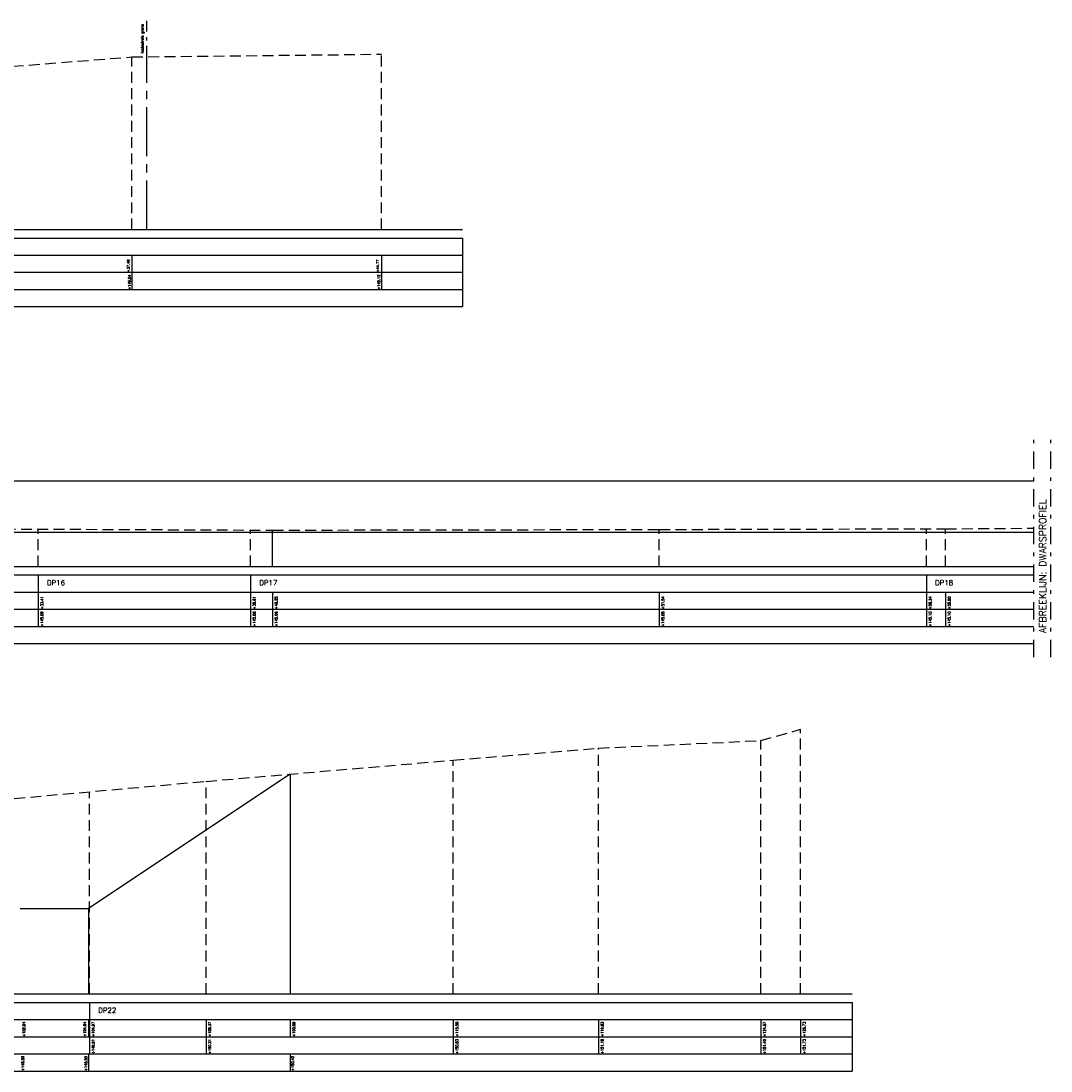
# Model space of a CAD drawing. Header units: metres. Extents: x -32 to 40, y -72 to 118.
# Tile 6 of 25: x 10 to 40, y -70 to -40. Entities that reach past the tile are written whole.
import ezdxf

# ---------------------------------------------------------------- set-up
doc = ezdxf.new("R2010")
doc.units = ezdxf.units.M
for name, pattern in [('1-200 CENTER', [4.28625, 2.8575, -0.47625, 0.47625, -0.47625]), ('1-200 DASHDOT', [2.54, 1.27, -0.635, 0, -0.635]), ('1-200 HIDDEN', [0.9525, 0.635, -0.3175]), ('DASHDOT', [2, 1, -0.5, 0, -0.5])]:
    doc.linetypes.add(name, pattern=pattern)
for name, color, linetype in [('PH-BEST-BEBOUWING', 1, 'Continuous'), ('PH-BEST-KADASTRALE-GRENS', 240, '1-200 CENTER'), ('PH-BESTAAND', 253, '1-200 HIDDEN'), ('PH-NIEUW-WEGAS', 2, '1-200 DASHDOT'), ('PH-ONTWERP-WATERBERGING', 6, 'Continuous'), ('PH-RIO-RWA', 4, 'DASHDOT'), ('PH100', 7, 'Continuous')]:
    doc.layers.add(name, color=color, linetype=linetype)
doc.styles.add('ROMANS', font='romans.shx')

msp = doc.modelspace()

# ---------------------------------------------------------------- linework, layer by layer
at = {"layer": 'PH-BEST-KADASTRALE-GRENS', "ltscale": 0.5}
msp.add_line((13.734, -45.715), (13.734, -40.67), dxfattribs=at)
at = {"layer": 'PH-BESTAAND', "ltscale": 0.5}
for p, q in [((7.444, -41.135), (13.304, -40.675)), ((13.304, -40.675), (20.584, -40.595)), ((13.304, -45.715), (13.304, -40.675)), ((20.584, -45.715), (20.584, -40.595)), ((8.159, -54.455), (17.409, -54.495)), ((10.569, -55.555), (10.569, -54.465)), ((16.769, -55.555), (16.769, -54.492)), ((17.409, -54.495), (28.699, -54.475)), ((17.409, -55.555), (17.409, -54.495)), ((28.699, -54.475), (37.059, -54.455)), ((28.699, -55.555), (28.699, -54.475)), ((36.499, -55.555), (36.499, -54.456)), ((37.059, -54.455), (39.635, -54.44)), ((37.059, -55.555), (37.059, -54.455)), ((31.665, -60.642), (32.825, -60.312)), ((32.825, -68.042), (32.825, -60.312)), ((26.925, -60.862), (31.665, -60.642)), ((31.665, -68.042), (31.665, -60.642)), ((22.685, -61.212), (26.925, -60.862)), ((26.925, -68.042), (26.925, -60.862)), ((15.465, -61.832), (22.685, -61.212)), ((22.685, -68.042), (22.685, -61.212)), ((9.865, -62.332), (15.465, -61.832)), ((15.465, -68.042), (15.465, -61.832)), ((12.065, -68.042), (12.065, -62.135))]:
    msp.add_line(p, q, dxfattribs=at)
at = {"layer": 'PH-BESTAAND', "color": 7, "linetype": 'DASHDOT', "ltscale": 0.5}
for points in [[(39.635, -58.203), (39.635, -51.681)], [(40.135, -58.203), (40.135, -51.681)]]:
    msp.add_lwpolyline(points, dxfattribs=at)
at = {"layer": 'PH-NIEUW-WEGAS', "ltscale": 0.25}
msp.add_line((13.734, -40.67), (13.734, -39.625), dxfattribs=at)
at = {"layer": 'PH-ONTWERP-WATERBERGING'}
for p, q in [((-2.681, -54.555), (17.409, -54.555)), ((17.409, -55.555), (17.409, -54.555)), ((17.409, -54.555), (39.635, -54.555)), ((17.918, -61.621), (12.037, -65.542)), ((17.918, -61.621), (17.918, -68.042)), ((10.037, -65.542), (12.037, -65.542)), ((12.037, -65.542), (12.037, -68.042))]:
    msp.add_line(p, q, dxfattribs=at)
at = {"layer": 'PH100', "color": 5, "linetype": 'Continuous'}
for p, q in [((-31.711, -45.715), (22.952, -45.715)), ((-31.711, -55.555), (39.635, -55.555)), ((-30.428, -68.042), (34.328, -68.042))]:
    msp.add_line(p, q, dxfattribs=at)
at = {"layer": 'PH100'}
for p, q in [((-27, -45.965), (22.952, -45.965)), ((22.952, -45.965), (22.952, -47.965)), ((-27, -46.465), (22.952, -46.465)), ((13.304, -46.465), (13.304, -47.465)), ((20.584, -46.465), (20.584, -47.465)), ((-27, -46.965), (22.952, -46.965)), ((-27, -47.465), (22.952, -47.465)), ((-27, -47.965), (22.952, -47.965)), ((-27, -55.805), (39.635, -55.805)), ((-27, -56.305), (39.635, -56.305)), ((10.569, -56.305), (10.569, -57.305)), ((16.769, -56.305), (16.769, -57.305)), ((17.409, -56.305), (17.409, -57.305)), ((28.699, -56.305), (28.699, -57.305)), ((36.499, -56.305), (36.499, -57.305)), ((37.059, -56.305), (37.059, -57.305)), ((-27, -56.805), (39.635, -56.805)), ((-27, -57.305), (39.635, -57.305)), ((-27, -57.805), (39.635, -57.805)), ((-30.428, -68.292), (34.328, -68.292)), ((34.328, -68.292), (34.328, -70.292)), ((-30.428, -68.792), (34.328, -68.792)), ((12.037, -68.792), (12.037, -69.292)), ((12.065, -68.792), (12.065, -69.792)), ((15.465, -68.792), (15.465, -69.792)), ((17.918, -68.792), (17.918, -69.292)), ((22.685, -68.792), (22.685, -69.792)), ((26.925, -68.792), (26.925, -69.792)), ((31.665, -68.792), (31.665, -69.792)), ((32.825, -68.792), (32.825, -69.792)), ((-30.428, -69.292), (34.328, -69.292)), ((-30.428, -69.792), (34.328, -69.792)), ((12.037, -69.792), (12.037, -70.292)), ((17.918, -69.792), (17.918, -70.292)), ((-30.428, -70.292), (34.328, -70.292))]:
    msp.add_line(p, q, dxfattribs=at)
at = {"layer": 'PH100', "color": 4, "linetype": 'Continuous'}
msp.add_line((-9.106, -53.055), (39.635, -53.055), dxfattribs=at)
at = {"layer": 'PH100'}
for points in [[(10.569, -55.805), (10.569, -56.305)], [(16.769, -55.805), (16.769, -56.305)], [(36.499, -55.805), (36.499, -56.305)], [(12.065, -68.292), (12.065, -68.792)]]:
    msp.add_lwpolyline(points, dxfattribs=at)

# ---------------------------------------------------------------- texts
at = {"layer": 'PH-BEST-BEBOUWING', "color": 2, "insert": (13.666, -40.564), "char_height": 0.075, "width": 1.8344, "attachment_point": 7, "rotation": 90, "style": 'ROMANS'}
msp.add_mtext('kadastrale grens', dxfattribs=at)
at = {"layer": 'PH-RIO-RWA', "color": 7, "insert": (39.791, -57.504), "char_height": 0.2, "width": 7.52068, "attachment_point": 1, "rotation": 90, "style": 'ROMANS'}
msp.add_mtext('AFBREEKLIJN: DWARSPROFIEL', dxfattribs=at)
at = {"layer": 'PH100', "color": 2, "linetype": 'Continuous', "style": 'ROMANS'}
for s, p in [('+37.49', (13.235, -46.963)), ('+44.77', (20.515, -46.963)), ('+33.41', (10.712, -56.803)), ('+39.61', (16.912, -56.803)), ('+40.25', (17.552, -56.803)), ('+51.54', (28.842, -56.803)), ('+59.34', (36.642, -56.803)), ('+59.90', (37.202, -56.803)), ('+102.94', (10.186, -69.29)), ('+104.94', (11.963, -69.29)), ('+104.97', (12.209, -69.29)), ('+108.37', (15.609, -69.29)), ('+100.69', (18.067, -69.29)), ('+115.59', (22.829, -69.29)), ('+119.83', (27.069, -69.29)), ('+124.57', (31.809, -69.29)), ('+125.73', (32.969, -69.29))]:
    msp.add_text(s, height=0.075, rotation=90, dxfattribs=at).set_placement(p)
at = {"layer": 'PH100', "color": 8, "linetype": 'Continuous', "style": 'ROMANS'}
for s, p in [('+149.04', (13.268, -47.47)), ('+149.12', (20.548, -47.47)), ('+145.09', (10.712, -57.309)), ('+145.06', (16.912, -57.309)), ('+145.06', (17.552, -57.309)), ('+145.08', (28.842, -57.309)), ('+145.10', (36.642, -57.309)), ('+145.10', (37.202, -57.309)), ('+149.91', (12.209, -69.796)), ('+150.21', (15.609, -69.796)), ('+150.83', (22.829, -69.796)), ('+151.18', (27.069, -69.796)), ('+151.40', (31.809, -69.796)), ('+151.73', (32.969, -69.796))]:
    msp.add_text(s, height=0.075, rotation=90, dxfattribs=at).set_placement(p)
at = {"layer": 'PH100', "color": 1, "linetype": 'Continuous', "style": 'ROMANS'}
for s, p in [('DP16', (10.821, -56.105)), ('DP17', (17.021, -56.105)), ('DP18', (36.751, -56.105)), ('DP22', (12.318, -68.592))]:
    msp.add_text(s, height=0.15, dxfattribs=at).set_placement(p)
at = {"layer": 'PH100', "color": 6, "linetype": 'Continuous', "style": 'ROMANS'}
for s, p in [('+146.50', (10.153, -70.291)), ('+146.50', (11.995, -70.291)), ('+150.42', (18.034, -70.291))]:
    msp.add_text(s, height=0.075, rotation=90, dxfattribs=at).set_placement(p)

doc.saveas('drawing.dxf')
